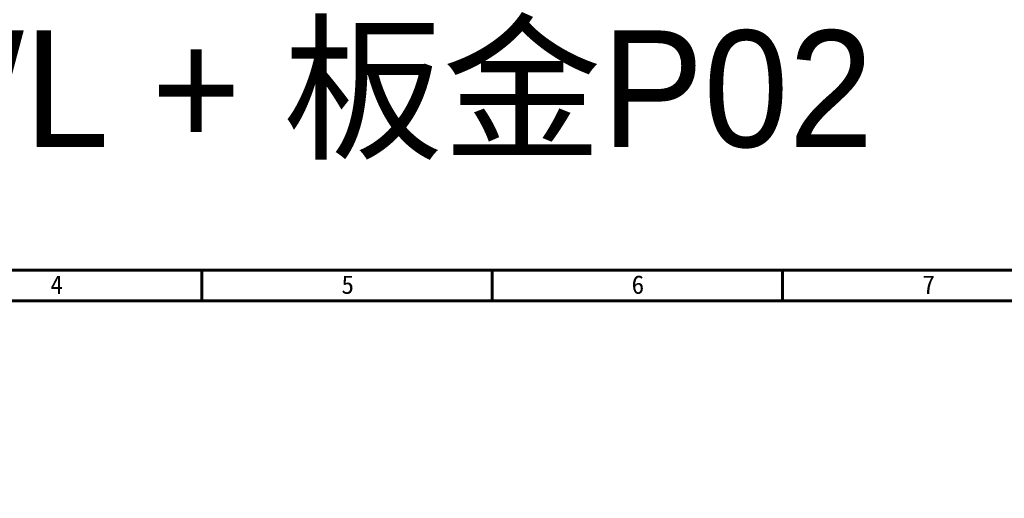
# Model space of a CAD drawing. Header units: inches. Extents: x 0 to 5766, y -2164 to 1330.
# Tile 216 of 217: x 5470 to 5639, y 49 to 131. Entities that reach past the tile are written whole.
import ezdxf

# ---------------------------------------------------------------- set-up
doc = ezdxf.new("R2010")
doc.units = ezdxf.units.IN
doc.header["$MEASUREMENT"] = 0
doc.layers.add('BORDER', color=7, linetype='Continuous')
doc.styles.get("Standard").update_dxf_attribs({"font": 'arial.ttf'})
doc.styles.add('標題欄', font='txt')

# ---------------------------------------------------------------- blocks, each defined once
blk = doc.blocks.new('A4-英文圖框-橫式')
at = {"layer": 'BORDER', "color": 123, "linetype": 'Continuous', "lineweight": 60, "ltscale": 25.4}
for p, q in [((2350.7, 183.5), (2350.7, 188.79)), ((2400.45, 183.5), (2400.45, 188.79)), ((2450.2, 183.5), (2450.2, 188.79)), ((2151.7, 183.5), (2549.79, 183.5))]:
    blk.add_line(p, q, dxfattribs=at)
blk.add_lwpolyline([(2151.7, 188.79), (2555.09, 188.79), (2555.09, -95.06), (2151.7, -95.06)], close=True, dxfattribs=at)
at = {"color": 60, "style": '標題欄'}
for s, p in [('4', (2324.76, 184.72)), ('5', (2374.61, 184.72)), ('6', (2424.32, 184.72)), ('7', (2474.15, 184.72))]:
    blk.add_text(s, height=3.18, dxfattribs=at).set_placement(p)
at = {"color": 3, "style": '標題欄'}
blk.add_text('7', height=3.18, dxfattribs=at).set_placement((2474.15, 184.72))

msp = doc.modelspace()

# ---------------------------------------------------------------- block references
msp.add_blockref('A4-英文圖框-橫式', (3150.581, -100.866))

# ---------------------------------------------------------------- texts
at = {"color": 7, "insert": (5503.973, 117.928), "char_height": 20, "attachment_point": 5}
msp.add_mtext_dynamic_manual_height_columns('{\\fPMingLiU|b0|i0|c136|p18;左折WL + 板金P02}', width=252.6866, gutter_width=12.5, heights=[0], dxfattribs=at)

doc.saveas('drawing.dxf')
